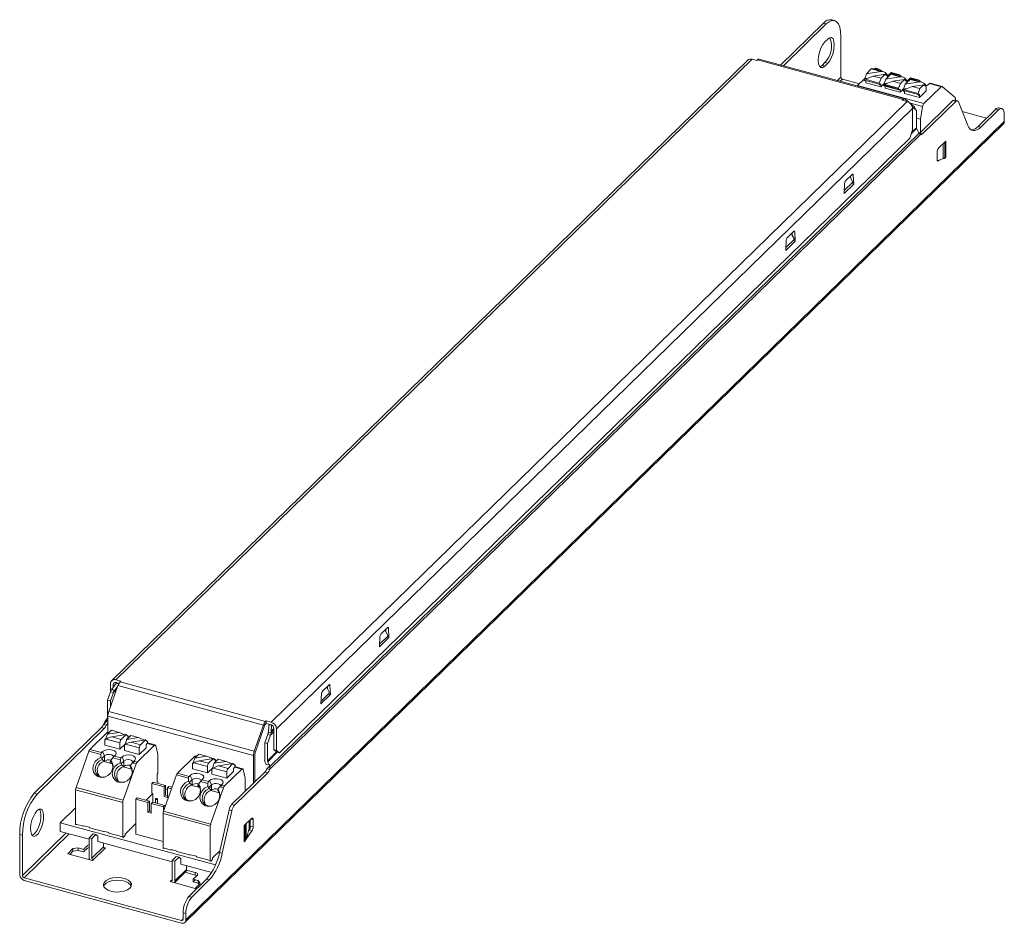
# Model space of a CAD drawing. Header units: millimetres. Extents: x 75 to 232, y 151 to 296.
import ezdxf

# ---------------------------------------------------------------- set-up
doc = ezdxf.new("R2010")
doc.units = ezdxf.units.MM

msp = doc.modelspace()

# ---------------------------------------------------------------- linework, layer by layer
at = {"color": 144, "linetype": 'Continuous', "lineweight": 0}
for p, q in [((203.21, 294.98), (196.36, 288.3)), ((203.65, 294.86), (196.8, 288.18)), ((203.21, 294.98), (203.65, 294.86)), ((209.72, 285.9), (212.11, 285.25)), ((209.81, 285.82), (209.86, 285.86)), ((212.34, 285.31), (212.2, 285.17)), ((212.82, 285.23), (212.88, 285.29)), ((212.82, 285.06), (212.82, 285.23)), ((212.82, 285.06), (215.2, 284.41)), ((212.88, 285.29), (213.41, 285.38)), ((212.94, 285.19), (215.2, 284.58)), ((212.95, 285.02), (213.05, 285.11)), ((213.05, 285.11), (215.2, 284.53)), ((215.2, 284.58), (215.2, 284.41)), ((216.3, 285.84), (216.47, 285.86)), ((216.51, 285.85), (216.4, 285.74)), ((216.47, 285.86), (216.51, 285.85)), ((215.44, 284.46), (215.3, 284.33)), ((215.91, 284.22), (218.3, 283.57)), ((216, 284.14), (216.05, 284.18)), ((218.53, 283.62), (218.39, 283.49)), ((218.56, 277.41), (223.88, 282.61)), ((219.01, 277.29), (224.33, 282.49)), ((224.33, 282.49), (223.88, 282.61)), ((218.03, 278.29), (217.31, 277.59)), ((218.06, 278.15), (217.22, 277.33)), ((217.71, 277.98), (217.77, 277.87)), ((219.01, 277.29), (218.56, 277.41)), ((222.74, 273.57), (222.74, 276.14)), ((222.74, 273.57), (221.51, 272.97)), ((222.74, 273.57), (222.59, 273.42)), ((221.87, 273.15), (221.36, 273.05)), ((221.51, 272.97), (221.38, 273.01)), ((207.77, 270.83), (206.77, 269.85)), ((207.55, 270.19), (207.53, 270.59)), ((207.96, 270.7), (207.71, 270.77)), ((206.51, 267.8), (208.03, 269.28)), ((206.53, 268.24), (207.89, 269.57)), ((207.49, 270.29), (207.89, 269.57)), ((208.03, 269.28), (207.69, 269.37)), ((198.44, 261.72), (197.43, 260.74)), ((198.16, 261.18), (198.56, 260.46)), ((198.21, 261.08), (198.19, 261.48)), ((198.62, 261.59), (198.37, 261.66)), ((197.18, 258.69), (198.69, 260.17)), ((197.2, 259.13), (198.56, 260.46)), ((198.69, 260.17), (198.35, 260.26)), ((133.61, 198.45), (132.52, 197.38)), ((133.34, 197.77), (133.32, 198.16)), ((133.75, 198.35), (133.56, 198.4)), ((132.31, 195.37), (133.82, 196.85)), ((132.33, 195.82), (133.68, 197.14)), ((133.29, 197.86), (133.68, 197.14)), ((133.82, 196.85), (133.48, 196.95)), ((90.33, 189.64), (89.6, 188.62)), ((89.8, 189.36), (89.8, 188.9)), ((90.5, 189.03), (90.01, 188.34)), ((90.33, 189.64), (90.65, 189.42)), ((90.58, 189.57), (90.51, 189.51)), ((124.28, 189.33), (123.19, 188.27)), ((123.96, 188.75), (124.35, 188.03)), ((124.01, 188.66), (123.99, 189.05)), ((124.41, 189.24), (124.23, 189.29)), ((89.83, 188.09), (90.34, 188.59)), ((122.97, 186.26), (124.49, 187.74)), ((122.99, 186.71), (124.35, 188.03)), ((124.15, 187.84), (124.49, 187.74)), ((87.93, 182.47), (77.2, 171.99)), ((87.93, 182.47), (88.37, 182.35)), ((88.23, 182.97), (88.68, 182.85)), ((88.68, 183.71), (88.95, 183.48)), ((88.68, 182.85), (88.95, 183.11)), ((113.96, 182.74), (112.49, 178.6)), ((114.59, 181.66), (114.65, 182.86)), ((115.05, 182.92), (114.65, 182.86)), ((114.99, 181.72), (115.05, 182.92)), ((115, 181.93), (115.45, 182.36)), ((115.45, 178.96), (115.45, 182.39)), ((88.37, 182.35), (77.64, 171.87)), ((115.45, 182.17), (114.99, 181.72)), ((92.08, 180.73), (91.94, 180.59)), ((95.18, 179.89), (95.04, 179.75)), ((115.88, 178.59), (114.42, 177.17)), ((116, 178.53), (114.46, 177.03)), ((115.91, 178.56), (115.45, 178.96)), ((88.35, 177.05), (88.41, 177.11)), ((88.35, 177.05), (89.63, 176.7)), ((89.32, 177.06), (89.32, 176.78)), ((89.39, 177.26), (89.43, 177.25)), ((92.84, 176.83), (93.44, 176.67)), ((93.6, 176.95), (93.07, 177.1)), ((106.06, 176.93), (105.92, 176.8)), ((106.02, 177.4), (106.15, 177.37)), ((106.15, 177.2), (106.15, 177.37)), ((109.15, 176.09), (109.01, 175.95)), ((114.27, 176.54), (114.07, 176.92)), ((114.65, 176.65), (114.27, 176.54)), ((114.32, 175.88), (114.76, 176.3)), ((96.84, 173.9), (96.84, 175.02)), ((108.7, 170.19), (114.02, 175.38)), ((109.15, 170.07), (114.47, 175.26)), ((114.47, 175.26), (114.02, 175.38)), ((114.77, 175.76), (114.32, 175.88)), ((96.2, 173.76), (95.96, 173.54)), ((95.96, 171.99), (95.96, 173.54)), ((96.91, 173.84), (96.91, 173.57)), ((97.91, 173.01), (98.14, 173.24)), ((97.91, 171.46), (97.91, 173.01)), ((98.14, 173.24), (98.14, 171.69)), ((98.67, 173.09), (98.44, 172.86)), ((102.33, 173.25), (102.39, 173.31)), ((102.33, 173.25), (103.61, 172.9)), ((103.3, 173.26), (103.3, 172.99)), ((103.37, 173.46), (103.41, 173.45)), ((105.48, 173.33), (105.06, 172.92)), ((105.13, 172.98), (105.48, 172.88)), ((105.48, 173.33), (105.48, 172.47)), ((106.51, 172.63), (106.82, 173.03)), ((106.82, 173.03), (107.41, 172.87)), ((106.93, 173), (107.1, 173.28)), ((107.05, 173.3), (107.21, 173.46)), ((107.58, 173.16), (107.05, 173.3)), ((77.64, 171.87), (77.2, 171.99)), ((96.14, 171.95), (95.04, 170.87)), ((95.96, 171.99), (96.14, 171.95)), ((98.44, 171.32), (97.91, 171.46)), ((98.44, 172.61), (98.14, 172.69)), ((98.14, 171.69), (98.44, 171.61)), ((98.44, 172.86), (98.44, 171.32)), ((105.11, 172.74), (105.44, 172.46)), ((105.42, 172.41), (105.48, 172.47)), ((105.42, 172.41), (105.44, 172.46)), ((93.63, 171.26), (93.4, 171.03)), ((93.4, 171.03), (93.4, 165.46)), ((93.63, 171.26), (95.57, 170.73)), ((95.57, 170.73), (95.57, 169.19)), ((96.1, 170.59), (98.05, 170.06)), ((97.82, 169.83), (98.05, 170.06)), ((97.82, 169.83), (97.82, 169.07)), ((109.15, 170.07), (108.7, 170.19)), ((81.35, 167.28), (83.79, 169.66)), ((95.57, 169.19), (95.87, 169.11)), ((81.35, 167.28), (81.35, 165.91)), ((85.12, 166.72), (83.79, 167.08)), ((83.89, 167), (83.93, 167.04)), ((85.12, 166.8), (85.12, 166.72)), ((86.01, 166.56), (85.12, 166.8)), ((91.69, 165.48), (93.4, 167.15)), ((110.73, 164.24), (110.73, 166.82)), ((111.52, 166.76), (111.52, 167.58)), ((112.13, 167.75), (111.79, 167.85)), ((86.01, 166.47), (86.01, 166.56)), ((88.22, 165.87), (86.01, 166.47)), ((86.6, 165.5), (87.04, 165.38)), ((87.32, 165.14), (87.04, 165.38)), ((87.32, 164.28), (87.32, 165.14)), ((88.22, 165.96), (88.22, 165.87)), ((89.1, 165.72), (88.22, 165.96)), ((89.1, 165.63), (89.1, 165.72)), ((91.31, 165.03), (89.1, 165.63)), ((91.69, 165.23), (91.41, 164.95)), ((91.69, 165.23), (91.69, 165.48)), ((93.4, 165.46), (97.77, 164.27)), ((110.73, 164.24), (111.96, 166.05)), ((111.06, 164.73), (111.33, 165.73)), ((111.33, 165.89), (111.52, 166.17)), ((111.4, 165.99), (111.44, 166.16)), ((111.96, 166.05), (111.52, 166.17)), ((85.07, 163.03), (85.68, 163.63)), ((88.25, 163.43), (88.25, 164.03)), ((110.73, 164.24), (110.88, 164.39)), ((84.19, 163.27), (85.07, 163.03)), ((84.19, 162.85), (84.19, 163.27)), ((84.19, 162.85), (85.07, 162.61)), ((85.07, 162.61), (85.68, 163.2)), ((99.09, 162.92), (97.77, 163.28)), ((97.86, 163.2), (97.91, 163.24)), ((99.09, 163), (99.09, 162.92)), ((99.98, 162.76), (99.09, 163)), ((99.98, 162.68), (99.98, 162.76)), ((102.19, 162.08), (99.98, 162.68)), ((102.19, 162.16), (102.19, 162.08)), ((103.07, 161.92), (102.19, 162.16)), ((105.66, 161.68), (106.82, 162.82)), ((100.31, 161.78), (99.86, 161.9)), ((100.31, 161.78), (100.59, 161.54)), ((100.59, 161.54), (100.59, 160.68)), ((101.52, 160.42), (101.52, 159.83)), ((103.07, 161.84), (103.07, 161.92)), ((105.29, 161.23), (103.07, 161.84)), ((105.66, 161.43), (105.38, 161.15)), ((105.66, 161.43), (105.66, 161.68)), ((106.13, 160.56), (106.11, 160.55)), ((106.11, 160.55), (106.11, 160.52)), ((102.9, 158.93), (102.9, 159.35)), ((99.21, 158.19), (98.9, 157.88)), ((98.99, 157.97), (98.99, 157.85)), ((102.58, 158.27), (103.38, 158.06)), ((102.58, 157.85), (102.58, 158.27)), ((102.58, 157.85), (103.38, 157.63)), ((103.38, 157.63), (103.38, 158.06))]:
    msp.add_line(p, q, dxfattribs=at)
at = {"color": 7, "linetype": 'Continuous', "lineweight": 15}
for p, q in [((204.96, 295.4), (204.52, 295.52)), ((203.42, 291.98), (203.88, 292.43)), ((205.98, 286.38), (205.98, 292.85)), ((191.1, 289.07), (89.54, 189.95)), ((191.8, 289.21), (90.24, 190.09)), ((191.8, 289.21), (192.56, 289)), ((192.56, 289), (192.68, 289.12)), ((192.68, 289.12), (215.91, 282.8)), ((216.17, 282.91), (192.94, 289.23)), ((203.44, 288.7), (202.97, 288.24)), ((202.97, 288.24), (203.42, 288.12)), ((203.88, 288.58), (203.42, 288.12)), ((203.88, 288.58), (203.44, 288.7)), ((212.7, 287.24), (210.95, 287.72)), ((211.39, 287.72), (211.29, 287.63)), ((211.39, 287.72), (211.92, 287.58)), ((212.09, 287.62), (211.52, 287.78)), ((209.8, 286.17), (208.63, 285.03)), ((209.72, 286.07), (209.79, 286.13)), ((209.79, 286.13), (210.05, 286.91)), ((209.79, 286.13), (210.32, 286.22)), ((211.16, 286.54), (209.85, 286.04)), ((210.05, 286.91), (210.84, 287.68)), ((210.05, 286.91), (212.34, 287.27)), ((210.84, 287.68), (212.34, 287.27)), ((211.16, 286.54), (213.04, 286.84)), ((211.16, 286.54), (212.39, 286.21)), ((211.92, 287.58), (211.82, 287.48)), ((212.39, 286.21), (212.11, 285.42)), ((212.46, 287.42), (212.15, 287.6)), ((213.04, 286.84), (212.39, 286.21)), ((212.46, 287.42), (212.47, 287.31)), ((213.3, 286.59), (213.04, 286.84)), ((213.15, 286.06), (213.94, 286.84)), ((213.15, 286.06), (215.43, 286.43)), ((213.21, 286.92), (213.38, 286.71)), ((213.21, 286.68), (213.38, 286.71)), ((213.42, 286.7), (213.3, 286.59)), ((213.38, 286.71), (213.42, 286.7)), ((213.42, 286.33), (213.42, 286.7)), ((213.79, 286.87), (213.95, 287.03)), ((213.94, 286.84), (215.43, 286.43)), ((213.95, 287.03), (215.02, 286.74)), ((215.79, 286.4), (214.04, 286.88)), ((215.19, 286.78), (214.05, 287.09)), ((215.02, 286.74), (214.92, 286.64)), ((215.55, 286.58), (215.25, 286.76)), ((215.55, 286.58), (215.56, 286.47)), ((216.89, 286.03), (217.05, 286.19)), ((217.05, 286.19), (218.11, 285.9)), ((218.28, 285.94), (217.14, 286.25)), ((208.93, 285.32), (206.25, 286.05)), ((219.25, 282.15), (208.63, 285.03)), ((209.72, 286.07), (212.11, 285.42)), ((209.72, 285.9), (209.72, 286.07)), ((209.95, 285.44), (209.95, 285.83)), ((209.95, 285.44), (212.34, 284.79)), ((212.11, 285.42), (212.11, 285.25)), ((212.34, 284.79), (212.9, 285.33)), ((212.34, 285.31), (212.34, 284.79)), ((212.86, 284.96), (215.24, 284.31)), ((212.88, 285.29), (213.15, 286.06)), ((214.25, 285.7), (212.94, 285.19)), ((213.05, 284.99), (213.05, 285.11)), ((213.05, 284.6), (213.05, 284.9)), ((213.05, 284.6), (215.44, 283.95)), ((213.5, 285.04), (213.46, 285)), ((213.68, 284.94), (213.68, 284.99)), ((214.25, 285.7), (216.13, 286)), ((214.25, 285.7), (215.48, 285.37)), ((215.48, 285.37), (215.2, 284.58)), ((216.13, 286), (215.48, 285.37)), ((215.98, 284.45), (216.24, 285.22)), ((217.35, 284.86), (216.04, 284.35)), ((216.4, 285.74), (216.13, 286)), ((216.24, 285.22), (217.03, 285.99)), ((216.24, 285.22), (218.53, 285.59)), ((216.31, 286.08), (216.47, 285.86)), ((216.51, 285.49), (216.51, 285.85)), ((217.03, 285.99), (218.53, 285.59)), ((218.89, 285.56), (217.14, 286.04)), ((217.35, 284.86), (219.23, 285.16)), ((217.35, 284.86), (218.58, 284.53)), ((218.11, 285.9), (218.01, 285.8)), ((218.65, 285.74), (218.34, 285.92)), ((219.23, 285.16), (218.58, 284.53)), ((218.65, 285.74), (218.66, 285.62)), ((219.49, 284.9), (219.23, 285.16)), ((219.25, 282.15), (222, 284.84)), ((219.4, 285.24), (219.57, 285.02)), ((219.4, 285), (219.57, 285.02)), ((219.61, 285.01), (219.49, 284.9)), ((219.57, 285.02), (219.61, 285.01)), ((219.61, 284.16), (219.61, 285.01)), ((219.99, 285.19), (220.15, 285.35)), ((220.15, 285.35), (222, 284.84)), ((222.13, 284.89), (220.24, 285.41)), ((222.17, 284.88), (224.22, 283.11)), ((215.44, 283.95), (215.99, 284.49)), ((215.44, 284.46), (215.44, 283.95)), ((215.91, 284.39), (215.98, 284.45)), ((215.91, 284.39), (218.3, 283.74)), ((215.91, 284.22), (215.91, 284.39)), ((215.98, 284.45), (216.51, 284.54)), ((216.14, 283.76), (216.14, 284.15)), ((216.14, 283.76), (218.53, 283.11)), ((218.58, 284.53), (218.3, 283.74)), ((218.3, 283.74), (218.3, 283.57)), ((218.53, 283.11), (219.61, 284.16)), ((218.53, 283.62), (218.53, 283.11)), ((216.56, 282.48), (115.01, 183.36)), ((215.91, 282.8), (215.79, 282.69)), ((215.79, 282.69), (216.56, 282.48)), ((216.83, 282.37), (216.24, 282.87)), ((217.71, 281.61), (217.18, 282.07)), ((217.55, 281.46), (218.03, 281.05)), ((218.69, 279.64), (219.03, 281.65)), ((224.59, 282.59), (224.15, 282.71)), ((224.29, 282.87), (224.29, 282.67)), ((224.32, 282.49), (224.32, 282.48)), ((224.74, 282.43), (226.27, 278.64)), ((231.66, 281.34), (231.22, 281.46)), ((217.44, 281.38), (115.89, 182.27)), ((217.44, 281.38), (217.44, 277.96)), ((218.03, 281.05), (218.03, 278.29)), ((229.23, 279.81), (225.37, 280.85)), ((227.89, 278.5), (230.7, 281.24)), ((228.33, 278.38), (231.14, 281.12)), ((231.14, 281.12), (230.7, 281.24)), ((232.07, 280.32), (232.07, 279.29)), ((101.25, 151.37), (231.92, 278.91)), ((232.07, 279.29), (101.4, 151.75)), ((218.69, 279.64), (218.03, 279.82)), ((218.69, 277.54), (218.69, 279.64)), ((228.33, 278.38), (227.89, 278.5)), ((218.7, 277.2), (114.77, 175.76)), ((218.48, 277.44), (114.81, 176.26)), ((217.44, 277.96), (216.98, 276.64)), ((217.62, 277.72), (217.62, 277.89)), ((218.06, 278.15), (218.26, 277.77)), ((216.98, 276.64), (116.36, 178.43)), ((221.57, 275), (222.74, 276.14)), ((222.59, 273.42), (222.59, 275.99)), ((221.34, 273.22), (221.34, 274.34)), ((208.03, 269.28), (207.96, 270.7)), ((206.58, 269.36), (206.51, 267.8)), ((198.69, 260.17), (198.62, 261.59)), ((197.25, 260.25), (197.18, 258.69)), ((133.82, 196.85), (133.75, 198.35)), ((132.38, 197.01), (132.31, 195.37)), ((89.09, 185.05), (90.56, 189.2)), ((89.36, 189.48), (89.36, 188.12)), ((91.01, 189.89), (90.24, 190.09)), ((90.71, 189.54), (90.24, 189.66)), ((113.79, 182.88), (90.56, 189.2)), ((90.89, 189.77), (91.01, 189.89)), ((114.12, 183.46), (90.89, 189.77)), ((124.49, 187.74), (124.41, 189.24)), ((89.39, 188.21), (88.91, 186.86)), ((89.83, 188.09), (89.35, 186.74)), ((89.39, 188.21), (89.83, 188.09)), ((89.6, 188.62), (90.01, 188.34)), ((123.05, 187.9), (122.97, 186.26)), ((88.91, 186.86), (89.35, 186.74)), ((88.91, 186.86), (88.91, 184.1)), ((89.35, 186.74), (89.35, 185.8)), ((88.87, 183.98), (88.68, 183.71)), ((112.18, 178), (88.95, 184.31)), ((88.95, 181.74), (88.95, 184.31)), ((112.32, 178.74), (89.09, 185.05)), ((113.79, 182.88), (112.32, 178.74)), ((114.24, 183.57), (114.12, 183.46)), ((114.24, 183.14), (114.12, 183.03)), ((114.24, 183.57), (114.24, 183.14)), ((115.01, 183.36), (114.24, 183.57)), ((115.01, 182.93), (114.24, 183.14)), ((88.84, 181.69), (86.08, 179)), ((88.59, 180.65), (88.86, 181.42)), ((88.86, 181.42), (89.51, 182.05)), ((90.74, 181.72), (88.86, 181.42)), ((89.14, 181.7), (88.97, 181.74)), ((90.74, 181.72), (89.51, 182.05)), ((91.85, 181.36), (89.56, 180.99)), ((91.06, 180.59), (89.56, 180.99)), ((90.74, 181.72), (91.71, 181.33)), ((91.85, 181.36), (91.06, 180.59)), ((92.11, 181.1), (91.85, 181.36)), ((91.95, 180.58), (92.6, 181.21)), ((93.84, 180.88), (91.95, 180.58)), ((91.98, 181.23), (92.05, 181.2)), ((92.05, 181.2), (92.01, 181.19)), ((92.05, 181.2), (92.18, 181.16)), ((92.18, 181.16), (92.11, 181.1)), ((92.24, 180.85), (92.16, 180.87)), ((92.18, 180.99), (92.18, 181.16)), ((93.84, 180.88), (92.6, 181.21)), ((93.84, 180.88), (94.8, 180.49)), ((113.98, 180.05), (114.46, 181.4)), ((114.42, 179.93), (114.9, 181.28)), ((114.46, 181.4), (114.9, 181.28)), ((114.99, 181.72), (114.59, 181.66)), ((115.89, 178.84), (115.89, 182.27)), ((88.48, 180.54), (88.59, 180.65)), ((88.52, 180.53), (88.48, 180.54)), ((88.48, 179.68), (88.48, 180.54)), ((88.48, 179.68), (90.87, 179.03)), ((88.68, 180.65), (88.52, 180.53)), ((88.7, 180.66), (88.59, 180.65)), ((88.68, 180.65), (90.87, 180.06)), ((90.87, 179.03), (90.87, 180.06)), ((90.87, 179.03), (91.7, 179.85)), ((91.58, 179.7), (91.69, 179.81)), ((91.61, 179.69), (91.58, 179.7)), ((91.58, 178.84), (91.58, 179.7)), ((91.78, 179.81), (91.61, 179.69)), ((91.69, 179.81), (91.95, 180.58)), ((91.79, 179.82), (91.69, 179.81)), ((91.78, 179.81), (93.96, 179.22)), ((91.94, 180.55), (91.94, 180.59)), ((94.94, 180.52), (92.65, 180.15)), ((94.15, 179.74), (92.65, 180.15)), ((93.6, 176.95), (96.36, 179.64)), ((93.96, 178.19), (95.04, 179.24)), ((93.96, 178.19), (93.96, 179.22)), ((94.94, 180.52), (94.15, 179.74)), ((95.21, 180.26), (94.94, 180.52)), ((95.04, 179.24), (95.04, 179.75)), ((95.08, 180.39), (95.15, 180.36)), ((95.15, 180.36), (95.11, 180.35)), ((95.15, 180.36), (95.27, 180.32)), ((95.27, 180.32), (95.21, 180.26)), ((96.49, 179.7), (95.25, 180.03)), ((95.27, 180.15), (95.27, 180.32)), ((96.58, 179.58), (96.91, 178.21)), ((114.42, 179.93), (113.98, 180.05)), ((113.98, 177.29), (113.98, 180.05)), ((114.42, 177.17), (114.42, 179.93)), ((85.92, 178.71), (83.86, 172.93)), ((85.92, 178.71), (87.84, 178.19)), ((87.94, 178.49), (86.08, 179)), ((87.84, 178.19), (87.83, 177.7)), ((88.1, 178.65), (87.94, 178.49)), ((88.41, 177.96), (88, 177.56)), ((88.1, 178.65), (88.41, 177.96)), ((88.41, 177.96), (88.41, 177.11)), ((89.44, 177.27), (89.75, 177.67)), ((89.75, 177.67), (90.94, 177.35)), ((89.98, 177.94), (90.14, 178.1)), ((91.04, 177.65), (89.98, 177.94)), ((91.2, 177.81), (91.04, 177.65)), ((91.2, 177.81), (91.51, 177.12)), ((91.58, 178.84), (93.96, 178.19)), ((96.91, 178.21), (96.91, 175.21)), ((102.81, 177.89), (100.06, 175.2)), ((102.83, 177.62), (103.48, 178.26)), ((104.71, 177.92), (102.83, 177.62)), ((103.11, 177.9), (102.95, 177.94)), ((104.71, 177.92), (103.48, 178.26)), ((104.71, 177.92), (105.68, 177.54)), ((112.18, 178), (112.18, 173.59)), ((112.42, 178.23), (112.42, 173.81)), ((115.45, 178.96), (115.89, 178.84)), ((116.36, 178.43), (115.89, 178.84)), ((116.36, 178.43), (115.91, 178.56)), ((88.04, 177.38), (88.37, 177.1)), ((88.35, 177.05), (88.37, 177.1)), ((89.39, 177.26), (89.39, 177.3)), ((90.94, 177.35), (90.93, 176.86)), ((91.51, 177.12), (91.09, 176.72)), ((91.13, 176.54), (91.46, 176.26)), ((91.38, 170.88), (93.44, 176.67)), ((91.45, 176.21), (91.51, 176.27)), ((91.45, 176.21), (91.46, 176.26)), ((91.45, 176.21), (92.73, 175.86)), ((91.51, 177.12), (91.51, 176.27)), ((92.54, 176.43), (92.84, 176.83)), ((92.97, 176.79), (92.98, 176.81)), ((92.98, 176.81), (93.14, 177.08)), ((93.01, 176.78), (93.01, 176.87)), ((93.07, 177.1), (93.23, 177.25)), ((102.46, 176.74), (102.57, 176.85)), ((102.49, 176.73), (102.46, 176.74)), ((102.46, 175.88), (102.46, 176.74)), ((102.66, 176.86), (102.49, 176.73)), ((102.57, 176.85), (102.83, 177.62)), ((102.67, 176.87), (102.57, 176.85)), ((102.66, 176.86), (104.84, 176.26)), ((105.82, 177.56), (103.53, 177.19)), ((105.03, 176.79), (103.53, 177.19)), ((104.84, 175.23), (104.84, 176.26)), ((105.82, 177.56), (105.03, 176.79)), ((105.66, 176.01), (105.93, 176.78)), ((106.08, 177.3), (105.82, 177.56)), ((105.92, 176.75), (105.92, 176.8)), ((105.93, 176.78), (106.58, 177.42)), ((107.81, 177.08), (105.93, 176.78)), ((105.95, 177.43), (106.02, 177.4)), ((106.02, 177.4), (105.99, 177.39)), ((106.15, 177.37), (106.08, 177.3)), ((106.21, 177.06), (106.13, 177.08)), ((107.81, 177.08), (106.58, 177.42)), ((108.92, 176.72), (106.63, 176.35)), ((108.13, 175.95), (106.63, 176.35)), ((107.81, 177.08), (108.78, 176.7)), ((108.92, 176.72), (108.13, 175.95)), ((109.18, 176.46), (108.92, 176.72)), ((109.05, 176.59), (109.12, 176.56)), ((109.12, 176.56), (109.08, 176.55)), ((109.12, 176.56), (109.25, 176.53)), ((109.25, 176.53), (109.18, 176.46)), ((110.46, 175.9), (109.23, 176.24)), ((109.25, 176.35), (109.25, 176.53)), ((114.65, 176.65), (114.46, 177.03)), ((99.89, 174.91), (97.84, 169.13)), ((99.89, 174.91), (101.82, 174.39)), ((101.92, 174.69), (100.06, 175.2)), ((102.08, 174.85), (101.92, 174.69)), ((102.08, 174.85), (102.39, 174.17)), ((102.46, 175.88), (104.84, 175.23)), ((104.84, 175.23), (105.68, 176.05)), ((105.55, 175.9), (105.66, 176.01)), ((105.59, 175.89), (105.55, 175.9)), ((105.55, 175.04), (105.55, 175.9)), ((105.55, 175.04), (107.94, 174.39)), ((105.75, 176.02), (105.59, 175.89)), ((105.77, 176.03), (105.66, 176.01)), ((105.75, 176.02), (107.94, 175.42)), ((107.58, 173.16), (110.33, 175.85)), ((107.94, 174.39), (109.01, 175.44)), ((107.94, 174.39), (107.94, 175.42)), ((109.01, 175.44), (109.01, 175.95)), ((110.55, 175.78), (110.89, 174.42)), ((97.91, 173.01), (95.96, 173.54)), ((98.14, 173.24), (96.2, 173.76)), ((99.2, 172.95), (98.67, 173.09)), ((101.82, 174.39), (101.81, 173.91)), ((102.39, 174.17), (101.97, 173.76)), ((102.01, 173.58), (102.34, 173.3)), ((102.33, 173.25), (102.34, 173.3)), ((102.39, 174.17), (102.39, 173.31)), ((103.37, 173.46), (103.37, 173.5)), ((103.41, 173.47), (103.72, 173.87)), ((103.72, 173.87), (104.91, 173.55)), ((103.95, 174.14), (104.11, 174.3)), ((105.01, 173.85), (103.95, 174.14)), ((104.91, 173.55), (104.9, 173.07)), ((105.17, 174.01), (105.01, 173.85)), ((105.17, 174.01), (105.48, 173.33)), ((106.94, 173), (106.95, 173.01)), ((106.95, 173.01), (107.12, 173.28)), ((106.99, 172.98), (106.99, 173.07)), ((110.89, 174.42), (110.89, 172.32)), ((83.79, 172.56), (91.31, 170.51)), ((83.79, 172.56), (83.79, 167.08)), ((91.38, 170.88), (83.86, 172.93)), ((96.14, 170.58), (96.14, 171.95)), ((99.1, 172.68), (98.44, 172.86)), ((105.35, 167.08), (107.41, 172.87)), ((105.42, 172.41), (106.7, 172.06)), ((91.31, 165.03), (91.31, 170.51)), ((93.4, 171.03), (95.34, 170.5)), ((95.34, 170.5), (95.57, 170.73)), ((95.34, 170.5), (95.34, 168.96)), ((96.1, 170.59), (95.87, 170.36)), ((95.87, 168.82), (95.87, 170.36)), ((95.87, 170.36), (97.82, 169.83)), ((96.53, 171.06), (96.53, 170.47)), ((96.88, 170.38), (96.88, 171.06)), ((95.57, 169.19), (95.34, 168.96)), ((95.34, 168.96), (95.87, 168.82)), ((97.77, 168.76), (105.29, 166.71)), ((97.77, 168.76), (97.77, 163.28)), ((105.35, 167.08), (97.84, 169.13)), ((106.76, 162.55), (108.29, 169.33)), ((107.2, 162.43), (108.73, 169.21)), ((108.73, 169.21), (108.29, 169.33)), ((106.11, 160.55), (81.35, 167.28)), ((105.29, 161.23), (105.29, 166.71)), ((111.9, 167.95), (110.73, 166.82)), ((110.88, 164.39), (110.88, 166.96)), ((111.69, 166.75), (111.69, 167.75)), ((112.13, 166.63), (111.69, 166.75)), ((112.13, 166.63), (112.13, 167.75)), ((74.87, 165.43), (74.87, 158.96)), ((74.87, 165.43), (75.31, 165.31)), ((75.31, 165.31), (75.31, 158.84)), ((81.35, 165.91), (85.94, 164.66)), ((86.6, 165.5), (85.94, 164.86)), ((87.04, 165.38), (86.39, 164.74)), ((85.94, 164.86), (85.94, 161.73)), ((85.94, 164.86), (86.39, 164.74)), ((86.39, 164.74), (86.39, 161.61)), ((87.32, 164.28), (99.21, 161.05)), ((82.53, 162.33), (83.37, 163.15)), ((86.51, 161.24), (82.53, 162.33)), ((82.88, 162.23), (83.37, 162.72)), ((83.37, 163.15), (84.19, 163.27)), ((83.37, 162.72), (83.37, 163.15)), ((83.37, 162.72), (84.19, 162.85)), ((86.39, 161.61), (88.25, 163.43)), ((86.51, 161.24), (88.57, 163.25)), ((88.28, 163.33), (88.57, 163.25)), ((107.2, 162.43), (106.76, 162.55)), ((99.21, 161.26), (99.86, 161.9)), ((99.65, 161.14), (99.21, 161.26)), ((99.21, 158.12), (99.21, 161.26)), ((99.65, 161.14), (100.31, 161.78)), ((99.65, 158), (99.65, 161.14)), ((100.59, 160.68), (105.52, 159.34)), ((99.56, 157.7), (101.38, 159.47)), ((99.65, 158), (101.52, 159.83)), ((101.27, 159.37), (102.9, 158.93)), ((101.51, 159.73), (102.9, 159.35)), ((103.19, 158.87), (102.58, 158.27)), ((75.57, 158.51), (100.69, 151.68)), ((75.57, 158.08), (100.69, 151.26)), ((102.88, 156.8), (98.9, 157.88)), ((101.89, 155.52), (104.7, 158.27)), ((102.33, 155.4), (105.14, 158.15)), ((102.92, 158.18), (102.58, 157.85)), ((103.67, 157.57), (102.88, 156.8)), ((103.38, 158.06), (103.67, 157.57)), ((103.38, 157.63), (103.51, 157.41)), ((105.14, 158.15), (104.7, 158.27)), ((102.33, 155.4), (101.89, 155.52)), ((100.96, 151.87), (100.96, 152.9)), ((100.96, 152.9), (101.4, 152.78)), ((101.4, 151.75), (101.4, 152.78))]:
    msp.add_line(p, q, dxfattribs=at)
at = {"color": 8, "linetype": 'Continuous', "lineweight": 15}
for p, q in [((205.42, 285.83), (205.98, 286.38)), ((205.89, 285.71), (206.25, 286.05)), ((217.07, 282.19), (219.03, 281.65)), ((217.55, 281.46), (217.44, 281.36)), ((222.33, 273.37), (222.33, 275.74)), ((90.68, 189.47), (90.64, 189.43)), ((88.85, 183.57), (88.23, 182.97)), ((88.72, 183.67), (88.46, 183.41)), ((88.84, 181.69), (89.07, 181.63)), ((92.13, 180.79), (92.16, 180.78)), ((115.45, 181.81), (114.9, 181.28)), ((95.22, 179.95), (96.36, 179.64)), ((102.81, 177.89), (103.04, 177.83)), ((92.96, 176.8), (93.13, 177.08)), ((106.1, 177), (106.14, 176.99)), ((109.2, 176.15), (110.33, 175.85)), ((111.03, 164.68), (111.03, 167.1)), ((75.31, 158.84), (82.29, 165.65)), ((75.57, 158.51), (82.76, 165.52)), ((100.69, 151.68), (100.96, 151.94))]:
    msp.add_line(p, q, dxfattribs=at)
at = {"color": 7, "linetype": 'Continuous', "lineweight": 15, "flags": 128}
for points in [[(205.98, 292.85), (205.94, 293.65), (205.8, 294.32), (205.59, 294.85), (205.3, 295.22), (204.95, 295.4), (204.54, 295.41), (204.1, 295.22), (203.65, 294.86)], [(203.88, 292.43), (204.21, 292.65), (204.5, 292.67), (204.73, 292.47), (204.88, 292.07), (204.93, 291.53), (204.88, 290.88), (204.73, 290.2), (204.5, 289.55), (204.21, 288.99), (203.88, 288.58)], [(203.42, 288.12), (203.09, 287.9), (202.8, 287.89), (202.57, 288.09), (202.42, 288.48), (202.37, 289.02), (202.42, 289.67), (202.57, 290.35), (202.8, 291.01), (203.09, 291.57), (203.42, 291.98)], [(202.97, 288.24), (202.65, 288.02), (202.62, 288.01)], [(213.42, 286.66), (213.51, 286.69), (213.79, 286.87)], [(214.06, 287.08), (214.05, 287.09), (214.03, 287.09), (214, 287.07), (213.95, 287.03)], [(217.15, 286.24), (217.14, 286.25), (217.12, 286.25), (217.09, 286.22), (217.05, 286.19)], [(208.58, 284.97), (208.6, 285), (208.63, 285.03)], [(213.86, 284.95), (213.73, 284.98), (213.61, 285.01)], [(216.51, 285.81), (216.61, 285.85), (216.89, 286.03)], [(219.61, 284.97), (219.7, 285.01), (219.99, 285.19)], [(220.25, 285.4), (220.24, 285.41), (220.22, 285.4), (220.19, 285.38), (220.15, 285.35)], [(222.17, 284.88), (222.15, 284.89), (222.13, 284.89), (222.11, 284.9), (222.09, 284.89), (222.07, 284.89), (222.05, 284.88), (222.03, 284.86), (222, 284.84)], [(215.2, 284.41), (215.21, 284.38), (215.21, 284.35), (215.22, 284.33), (215.23, 284.31), (215.25, 284.31), (215.26, 284.31), (215.28, 284.31), (215.3, 284.33)], [(216.24, 282.87), (216.21, 282.9), (216.17, 282.91), (216.13, 282.92), (216.09, 282.91), (216.05, 282.9), (216, 282.88), (215.96, 282.84), (215.91, 282.8)], [(224.33, 282.49), (224.39, 282.54), (224.45, 282.58), (224.51, 282.6), (224.57, 282.6), (224.62, 282.58), (224.66, 282.55), (224.7, 282.5), (224.74, 282.43)], [(231.14, 281.12), (231.32, 281.27), (231.5, 281.34), (231.66, 281.34), (231.8, 281.27), (231.92, 281.12), (232, 280.91), (232.05, 280.64), (232.07, 280.32)], [(226.27, 278.64), (226.43, 278.31), (226.64, 278.06), (226.87, 277.9), (227.13, 277.82), (227.41, 277.83), (227.7, 277.93), (228.01, 278.11), (228.33, 278.38)], [(221.51, 272.97), (221.48, 272.96), (221.44, 272.96), (221.41, 272.98), (221.39, 273), (221.37, 273.04), (221.35, 273.09), (221.34, 273.15), (221.34, 273.22)], [(96.58, 179.58), (96.56, 179.62), (96.54, 179.66), (96.52, 179.68), (96.49, 179.7), (96.46, 179.7), (96.43, 179.69), (96.39, 179.67), (96.36, 179.64)], [(87.83, 177.7), (87.32, 177.45), (86.91, 177.04), (86.65, 176.52), (86.56, 175.97), (86.66, 175.43), (86.93, 174.98), (87.35, 174.67), (87.87, 174.53), (88.42, 174.58), (88.93, 174.81), (89.36, 175.2), (89.65, 175.71), (89.77, 176.26), (89.69, 176.8), (89.44, 177.27)], [(90.14, 178.1), (90.26, 178.32), (90.22, 178.55), (90, 178.75), (89.66, 178.9), (89.23, 178.96), (88.78, 178.94), (88.38, 178.83), (88.1, 178.65)], [(93.23, 177.25), (93.36, 177.48), (93.31, 177.71), (93.1, 177.91), (92.75, 178.05), (92.32, 178.12), (91.87, 178.1), (91.48, 177.99), (91.2, 177.81)], [(88.04, 177.38), (87.56, 177.13), (87.18, 176.73), (86.96, 176.23), (86.92, 175.71), (87.07, 175.22), (87.39, 174.84), (87.83, 174.62), (88.34, 174.58), (88.56, 174.62)], [(90.93, 176.86), (90.42, 176.6), (90.01, 176.2), (89.74, 175.68), (89.65, 175.13), (89.75, 174.59), (90.03, 174.14), (90.45, 173.83), (90.96, 173.69), (91.51, 173.74), (92.03, 173.97), (92.46, 174.36), (92.75, 174.86), (92.86, 175.42), (92.79, 175.96), (92.54, 176.43)], [(91.13, 176.54), (90.65, 176.29), (90.28, 175.89), (90.05, 175.39), (90.02, 174.87), (90.16, 174.38), (90.48, 174), (90.93, 173.78), (91.44, 173.74), (91.66, 173.78)], [(104.11, 174.3), (104.24, 174.52), (104.19, 174.75), (103.98, 174.95), (103.63, 175.1), (103.2, 175.16), (102.75, 175.14), (102.36, 175.03), (102.08, 174.85)], [(110.55, 175.78), (110.54, 175.82), (110.52, 175.86), (110.49, 175.88), (110.47, 175.9), (110.44, 175.9), (110.4, 175.89), (110.37, 175.88), (110.33, 175.85)], [(101.81, 173.91), (101.3, 173.65), (100.89, 173.24), (100.62, 172.73), (100.53, 172.17), (100.63, 171.63), (100.91, 171.18), (101.33, 170.87), (101.84, 170.73), (102.39, 170.78), (102.91, 171.01), (103.34, 171.41), (103.63, 171.91), (103.74, 172.46), (103.67, 173), (103.41, 173.47)], [(102.01, 173.58), (101.53, 173.33), (101.16, 172.93), (100.93, 172.44), (100.89, 171.91), (101.04, 171.42), (101.36, 171.04), (101.81, 170.82), (102.32, 170.78), (102.54, 170.83)], [(104.9, 173.07), (104.39, 172.81), (103.98, 172.4), (103.72, 171.88), (103.63, 171.33), (103.73, 170.79), (104, 170.34), (104.42, 170.03), (104.94, 169.89), (105.48, 169.94), (106, 170.17), (106.43, 170.56), (106.72, 171.07), (106.84, 171.62), (106.76, 172.16), (106.51, 172.63)], [(107.21, 173.46), (107.33, 173.68), (107.29, 173.91), (107.07, 174.11), (106.72, 174.26), (106.29, 174.32), (105.85, 174.3), (105.45, 174.19), (105.17, 174.01)], [(106.98, 173.09), (106.98, 173.09), (106.95, 173.25), (106.8, 173.4), (106.56, 173.5), (106.26, 173.54), (105.95, 173.53), (105.68, 173.45), (105.48, 173.33)], [(105.11, 172.74), (104.63, 172.49), (104.25, 172.09), (104.03, 171.6), (103.99, 171.07), (104.14, 170.58), (104.46, 170.2), (104.9, 169.98), (105.41, 169.94), (105.63, 169.99)], [(77.64, 169.22), (77.95, 169.43), (78.23, 169.46), (78.46, 169.29), (78.62, 168.95), (78.69, 168.45), (78.66, 167.86), (78.55, 167.21), (78.36, 166.57), (78.1, 166), (77.8, 165.53), (77.48, 165.23), (77.19, 165.11), (76.93, 165.18), (76.73, 165.44), (76.62, 165.86), (76.59, 166.41), (76.66, 167.04), (76.82, 167.69), (77.05, 168.3), (77.33, 168.83), (77.64, 169.22)], [(77.99, 169.45), (78.02, 169.41), (78.18, 169.07), (78.25, 168.57), (78.22, 167.98), (78.11, 167.33), (77.91, 166.69), (77.65, 166.12), (77.36, 165.65), (77.04, 165.35), (76.85, 165.25)], [(92.46, 156.83), (92.06, 156.56), (91.52, 156.35), (90.88, 156.24), (90.21, 156.22), (89.57, 156.31), (89, 156.5), (88.56, 156.76), (88.29, 157.07), (88.22, 157.42), (88.34, 157.76), (88.65, 158.06), (89.13, 158.31), (89.72, 158.47), (90.38, 158.53), (91.05, 158.49), (91.66, 158.36), (92.17, 158.13), (92.53, 157.84), (92.7, 157.51), (92.68, 157.16), (92.46, 156.83)], [(88.25, 157.16), (88.34, 157.33), (88.65, 157.63), (89.13, 157.88), (89.72, 158.04), (90.38, 158.1), (91.05, 158.07), (91.66, 157.93), (92.17, 157.7), (92.53, 157.41), (92.68, 157.16)]]:
    msp.add_lwpolyline(points, dxfattribs=at)
at = {"color": 144, "linetype": 'Continuous', "lineweight": 0, "flags": 128}
for points in [[(209.81, 285.82), (209.8, 285.8), (209.78, 285.8), (209.76, 285.8), (209.75, 285.8), (209.74, 285.82), (209.73, 285.84), (209.72, 285.87), (209.72, 285.9)], [(212.11, 285.25), (212.11, 285.22), (212.12, 285.19), (212.12, 285.17), (212.14, 285.15), (212.15, 285.15), (212.17, 285.15), (212.18, 285.15), (212.2, 285.17)], [(216, 284.14), (215.99, 284.12), (215.97, 284.11), (215.95, 284.11), (215.94, 284.12), (215.93, 284.14), (215.92, 284.16), (215.91, 284.18), (215.91, 284.22)], [(218.3, 283.57), (218.3, 283.54), (218.31, 283.51), (218.32, 283.49), (218.33, 283.47), (218.34, 283.46), (218.36, 283.46), (218.37, 283.47), (218.39, 283.49)], [(207.96, 270.7), (207.95, 270.75), (207.94, 270.8), (207.92, 270.84), (207.9, 270.86), (207.87, 270.87), (207.84, 270.87), (207.81, 270.86), (207.77, 270.83)], [(198.62, 261.59), (198.62, 261.64), (198.6, 261.69), (198.59, 261.73), (198.56, 261.75), (198.54, 261.76), (198.5, 261.76), (198.47, 261.75), (198.44, 261.72)], [(133.75, 198.35), (133.74, 198.39), (133.73, 198.42), (133.72, 198.45), (133.7, 198.47), (133.68, 198.48), (133.66, 198.48), (133.64, 198.47), (133.61, 198.45)], [(124.41, 189.24), (124.41, 189.28), (124.4, 189.31), (124.39, 189.34), (124.37, 189.36), (124.35, 189.37), (124.33, 189.37), (124.3, 189.36), (124.28, 189.33)], [(96.91, 173.84), (96.9, 173.83), (96.89, 173.83), (96.87, 173.83), (96.86, 173.83), (96.85, 173.84), (96.85, 173.86), (96.84, 173.88), (96.84, 173.9)], [(96.55, 171.11), (96.53, 171.07), (96.54, 171.04), (96.57, 171.01), (96.62, 170.98), (96.69, 170.97), (96.76, 170.98), (96.82, 170.99), (96.86, 171.02), (96.88, 171.06), (96.87, 171.09), (96.84, 171.12), (96.79, 171.14), (96.72, 171.15), (96.65, 171.15), (96.59, 171.13), (96.55, 171.11)], [(83.89, 167), (83.87, 166.98), (83.85, 166.97), (83.84, 166.97), (83.82, 166.98), (83.81, 167), (83.8, 167.02), (83.8, 167.04), (83.79, 167.08)], [(112.13, 167.75), (112.13, 167.83), (112.11, 167.9), (112.09, 167.95), (112.06, 167.99), (112.03, 168.01), (111.99, 168.01), (111.94, 167.99), (111.9, 167.95)], [(91.31, 165.03), (91.31, 165), (91.32, 164.97), (91.33, 164.95), (91.34, 164.94), (91.35, 164.93), (91.37, 164.93), (91.39, 164.94), (91.41, 164.95)], [(97.86, 163.2), (97.84, 163.18), (97.83, 163.18), (97.81, 163.18), (97.8, 163.18), (97.78, 163.2), (97.78, 163.22), (97.77, 163.25), (97.77, 163.28)], [(105.29, 161.23), (105.29, 161.2), (105.29, 161.18), (105.3, 161.15), (105.31, 161.14), (105.33, 161.13), (105.34, 161.13), (105.36, 161.14), (105.38, 161.15)], [(102.9, 159.35), (103.01, 159.31), (103.11, 159.27), (103.18, 159.21), (103.24, 159.14), (103.26, 159.07), (103.27, 159), (103.24, 158.93), (103.19, 158.87)]]:
    msp.add_lwpolyline(points, dxfattribs=at)
at = {"color": 7, "linetype": 'Continuous', "lineweight": 15}
for centre, radius, start, end in [((204.3, 294.19), 1.35, 80.7318, 143.9675), ((200.73, 291.3), 3.76, 316.1424, 21.2901), ((191.57, 288.53), 0.715, 71.5838, 131.3262), ((192.9, 288.96), 0.27, 80.7318, 143.9675), ((210.93, 287.61), 0.108, 80.7318, 143.9675), ((211.5, 287.63), 0.146, 83.371, 141.3283), ((206.35, 286.4), 0.364, 183.3916, 254.3338), ((212.05, 287.45), 0.182, 55.2222, 133.6957), ((212.45, 286.28), 0.996, 40.156, 96.4826), ((214.02, 286.77), 0.108, 80.7318, 143.9675), ((215.14, 286.61), 0.182, 55.2222, 133.6957), ((215.55, 285.44), 0.996, 40.156, 96.4826), ((212.92, 285.04), 0.102, 169.3516, 234.3744), ((217.12, 285.93), 0.108, 80.7318, 143.9675), ((218.24, 285.77), 0.182, 55.2222, 133.6957), ((218.64, 284.6), 0.996, 40.156, 96.4826), ((223.97, 282.9), 0.323, 353.7231, 38.5342), ((216.23, 281.31), 1.21, 3.3916, 74.3338), ((217.25, 281.23), 0.602, 357.8139, 39.2084), ((219.98, 281.53), 0.96, 139.7473, 172.5551), ((224.1, 282.44), 0.278, 81.6453, 143.0541), ((231.13, 280.93), 0.541, 80.7318, 143.9675), ((226.63, 279.57), 1.65, 275.9269, 319.442), ((231.56, 279.27), 0.517, 315.3545, 1.9113), ((218.8, 277.44), 0.258, 249.3872, 324.5165), ((198.06, 260.22), 0.812, 140.4167, 178.3631), ((90.01, 189.49), 0.65, 68.8623, 180.9223), ((92.04, 188.73), 1.55, 137.7389, 162.3971), ((91.23, 184.28), 2.28, 160.0441, 179.0114), ((86.86, 183.46), 1.46, 317.2722, 340.2062), ((87.3, 183.34), 1.46, 317.2722, 340.2062), ((115.27, 182.42), 1.55, 137.7389, 162.3971), ((114.68, 182.19), 1.21, 3.3916, 74.3338), ((89.92, 178.76), 2.26, 99.2059, 123.1122), ((88.95, 181.6), 0.144, 82.8717, 141.8276), ((91.69, 180.07), 0.818, 140.5129, 180.3434), ((93.02, 177.92), 2.26, 99.2059, 123.1122), ((94.78, 179.22), 0.818, 140.5129, 180.3434), ((86.66, 178.48), 0.774, 137.7389, 162.3971), ((88.28, 178.21), 0.439, 140.3434, 183.1772), ((89.1, 177.13), 1.08, 42.1938, 129.763), ((91.85, 176.11), 2.62, 135.628, 143.3634), ((91.37, 177.37), 0.439, 140.3434, 183.1772), ((102.93, 177.8), 0.144, 82.8717, 141.8276), ((114.47, 177.96), 2.28, 160.0441, 179.0114), ((113.56, 178.21), 1.14, 160.0441, 179.0114), ((88.77, 175.63), 1.52, 105.3296, 215.252), ((88.39, 176.16), 1.36, 352.6708, 38.179), ((91.87, 174.78), 1.52, 105.3296, 215.2521), ((92.2, 176.29), 1.08, 42.1938, 129.763), ((92.22, 175.27), 1.23, 74.3029, 125.4304), ((91.48, 175.32), 1.36, 352.6704, 38.179), ((103.89, 174.96), 2.26, 99.2059, 123.1122), ((105.66, 176.27), 0.818, 140.5129, 180.3434), ((106.99, 174.12), 2.26, 99.2059, 123.1122), ((105.74, 177.19), 0.409, 320.5129, 0.3434), ((108.84, 176.35), 0.409, 320.5129, 0.3434), ((100.63, 174.68), 0.774, 137.7389, 162.3971), ((102.25, 174.41), 0.439, 140.3434, 183.1772), ((108.76, 175.43), 0.818, 140.5129, 180.3434), ((112.95, 176.37), 1.46, 317.2722, 340.2062), ((113.39, 176.25), 1.46, 317.2722, 340.2062), ((102.75, 171.83), 1.52, 105.3296, 215.2521), ((103.08, 173.34), 1.08, 42.1938, 129.763), ((102.36, 172.36), 1.36, 352.6719, 38.179), ((105.82, 172.31), 2.62, 135.628, 143.3634), ((105.35, 173.57), 0.439, 140.3434, 183.1772), ((85.09, 165.49), 10.22, 140.5129, 180.3434), ((85.53, 165.37), 10.22, 140.5129, 180.3434), ((84.94, 172.54), 1.14, 160.0441, 179.0114), ((105.84, 170.99), 1.52, 105.3296, 215.2519), ((106.19, 171.47), 1.23, 74.3029, 125.4304), ((105.46, 171.52), 1.36, 352.6699, 38.1789), ((92.45, 170.49), 1.14, 160.0441, 179.0114), ((110.08, 169), 1.82, 139.2017, 169.4364), ((110.53, 168.88), 1.82, 139.2017, 169.4364), ((98.91, 168.74), 1.14, 160.0441, 179.0114), ((106.43, 166.69), 1.14, 160.0441, 179.0114), ((110.57, 166.76), 1.12, 327.7052, 359.2363), ((111.01, 166.64), 1.12, 327.7052, 359.2363), ((97.8, 164.22), 9.12, 319.2017, 349.4364), ((98.24, 164.1), 9.12, 319.2017, 349.4364), ((86.72, 161.74), 0.773, 181.0593, 208.6461), ((86.69, 161.63), 0.304, 183.3916, 254.3338), ((75.84, 159.02), 0.972, 183.3916, 254.3338), ((75.67, 158.86), 0.364, 183.3916, 254.3338), ((99.05, 158.12), 0.163, 248.8623, 0.9223), ((99.15, 157.99), 0.503, 324.2841, 1.2835), ((105.05, 152.92), 4.09, 140.5129, 180.3434), ((105.49, 152.8), 4.09, 140.5129, 180.3434), ((100.76, 151.87), 0.195, 248.8623, 0.9223), ((100.88, 151.74), 0.52, 248.8623, 0.9223)]:
    msp.add_arc(centre, radius, start, end, dxfattribs=at)
at = {"color": 144, "linetype": 'Continuous', "lineweight": 0}
for centre, radius, start, end in [((218.33, 278.29), 0.306, 180.9269, 207.915), ((221.83, 276.8), 1.11, 297.0805, 313.4518), ((222.36, 274.35), 1.02, 140.5129, 180.3434), ((221.88, 274.16), 1.02, 301.7038, 313.8599), ((207.39, 269.33), 0.812, 140.4167, 178.3631), ((132.99, 196.99), 0.609, 140.4167, 178.3631), ((90.13, 189.36), 0.325, 68.8623, 180.9223), ((123.66, 187.88), 0.609, 140.4167, 178.3631), ((88.71, 184.1), 0.204, 325.6025, 1.1117), ((114.7, 182.51), 0.774, 137.7389, 162.3971), ((114.84, 182.35), 0.607, 3.3916, 74.3338), ((91.77, 180.99), 0.409, 320.5129, 0.3434), ((94.86, 180.15), 0.409, 320.5129, 0.3434), ((89.12, 176.11), 1.23, 74.3029, 125.4304), ((89.63, 177.06), 0.307, 140.5129, 180.3434), ((94.95, 175.26), 2.62, 135.628, 143.3634), ((94.18, 176.43), 0.774, 137.7389, 162.3971), ((114.79, 177.3), 0.816, 180.9269, 207.915), ((114.73, 177.17), 0.306, 180.9269, 207.915), ((97.15, 175.02), 0.307, 140.5129, 180.3434), ((103.1, 172.31), 1.23, 74.3029, 125.4304), ((103.61, 173.26), 0.307, 140.5129, 180.3434), ((108.15, 172.64), 0.774, 137.7389, 162.3971), ((110.46, 167.41), 0.613, 313.1802, 337.5814), ((108.94, 166.77), 2.58, 346.35, 359.8429), ((86.11, 163.13), 0.658, 104.8179, 131.5581), ((110.42, 164.87), 0.667, 313.7593, 329.9057), ((86.11, 162.71), 0.658, 104.8179, 131.5581), ((88.56, 163.45), 0.304, 183.3916, 254.3338), ((101.04, 159.81), 0.484, 315.3545, 1.9113), ((102.72, 158.21), 0.734, 55.4745, 76.2302)]:
    msp.add_arc(centre, radius, start, end, dxfattribs=at)
at = {"color": 7, "linetype": 'Continuous', "lineweight": 15}
msp.add_open_spline([(217.41, 281.56), (217.43, 281.55), (217.48, 281.52), (217.52, 281.49), (217.55, 281.46)], degree=3, knots=[0, 0, 0, 0, 0.259824, 1, 1, 1, 1], dxfattribs=at)
at = {"color": 144, "linetype": 'Continuous', "lineweight": 0}
for points in [[(218.26, 277.77), (218.32, 277.65), (218.4, 277.54), (218.48, 277.44)], [(88.68, 183.71), (88.62, 183.62), (88.54, 183.52), (88.46, 183.41)], [(89.45, 177), (89.44, 177.06), (89.42, 177.11), (89.41, 177.17)], [(92.55, 176.15), (92.53, 176.21), (92.52, 176.27), (92.51, 176.33)], [(114.81, 176.26), (114.77, 176.39), (114.71, 176.53), (114.65, 176.65)], [(103.43, 173.2), (103.41, 173.26), (103.4, 173.32), (103.38, 173.38)], [(105.06, 172.92), (105.08, 172.86), (105.09, 172.8), (105.11, 172.74)], [(106.51, 172.63), (106.5, 172.6), (106.49, 172.57), (106.48, 172.53)]]:
    msp.add_open_spline(points, degree=3, dxfattribs=at)
for points, knots in [([(218.48, 277.44), (218.52, 277.38), (218.57, 277.33), (218.64, 277.25), (218.67, 277.22), (218.7, 277.2)], [0, 0, 0, 0, 0.5, 0.5, 1, 1, 1, 1]), ([(90.01, 188.34), (89.97, 188.3), (89.94, 188.26), (89.91, 188.22), (89.89, 188.18), (89.86, 188.13), (89.83, 188.09)], [0, 0, 0, 0, 0.0001738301, 0.0001738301, 0.0001738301, 0.0003487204, 0.0003487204, 0.0003487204, 0.0003487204]), ([(88.46, 183.41), (88.41, 183.35), (88.37, 183.28), (88.3, 183.12), (88.26, 183.04), (88.23, 182.97)], [0, 0, 0, 0, 0.5, 0.5, 1, 1, 1, 1]), ([(114.46, 181.4), (114.49, 181.44), (114.51, 181.48), (114.53, 181.53), (114.55, 181.57), (114.57, 181.61), (114.59, 181.66)], [0, 0, 0, 0, 0.000173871, 0.000173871, 0.000173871, 0.0003487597, 0.0003487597, 0.0003487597, 0.0003487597]), ([(114.77, 175.76), (114.8, 175.83), (114.82, 175.92), (114.83, 176.09), (114.83, 176.17), (114.81, 176.26)], [0, 0, 0, 0, 0.5, 0.5, 1, 1, 1, 1])]:
    msp.add_open_spline(points, degree=3, knots=knots, dxfattribs=at)
at = {"color": 7, "linetype": 'Continuous', "lineweight": 15}
for points in [[(89.6, 188.62), (89.51, 188.5), (89.44, 188.36), (89.39, 188.21)], [(114.9, 181.28), (114.95, 181.42), (114.99, 181.57), (114.99, 181.72)], [(87.83, 177.7), (87.89, 177.66), (87.94, 177.61), (88, 177.56)], [(88, 177.56), (88.01, 177.5), (88.02, 177.44), (88.04, 177.38)], [(89.44, 177.27), (89.43, 177.24), (89.42, 177.21), (89.41, 177.17)], [(90.93, 176.86), (90.98, 176.81), (91.04, 176.77), (91.09, 176.72)], [(91.09, 176.72), (91.11, 176.66), (91.12, 176.6), (91.13, 176.54)], [(92.54, 176.43), (92.53, 176.4), (92.52, 176.36), (92.51, 176.33)], [(101.81, 173.91), (101.86, 173.86), (101.92, 173.81), (101.97, 173.76)], [(101.97, 173.76), (101.98, 173.7), (102, 173.64), (102.01, 173.58)], [(103.41, 173.47), (103.4, 173.44), (103.39, 173.41), (103.38, 173.38)], [(104.9, 173.07), (104.96, 173.02), (105.01, 172.97), (105.06, 172.92)], [(106.52, 172.36), (106.51, 172.42), (106.49, 172.48), (106.48, 172.53)]]:
    msp.add_open_spline(points, degree=3, dxfattribs=at)

doc.saveas('drawing.dxf')
